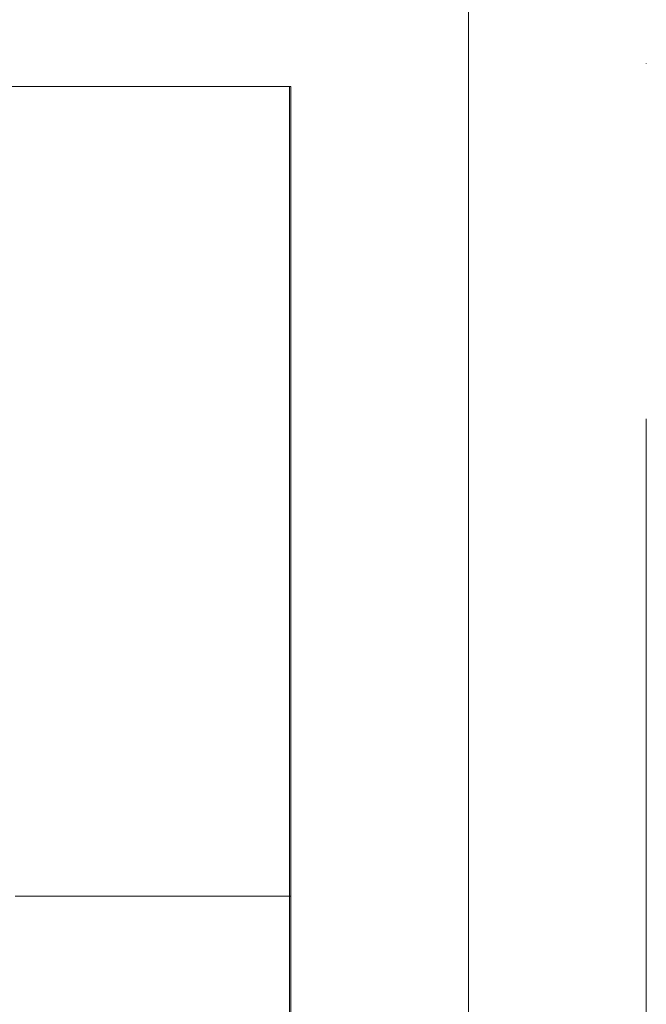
# Model space of a CAD drawing. Header units: millimetres. Extents: x 85617 to 161165, y 53267 to 102987.
# Tile 9 of 47: x 110348 to 110701, y 79940 to 80493. Entities that reach past the tile are written whole.
import ezdxf

# ---------------------------------------------------------------- set-up
doc = ezdxf.new("R2010")
doc.units = ezdxf.units.MM
doc.linetypes.add('4_ Штрихпунктир_ 10 х 2 мм', pattern=[1400, 1000, -200, 0, -200])
for name, color, linetype, lineweight in [('A-FLOR-____-OTLN', 7, 'Continuous', 9), ('A-ROOF-____-OTLN', 7, 'Continuous', 9), ('A-ROOF-____-PATT', 7, 'Continuous', 9), ('S-GRID-____-OTLN', 7, 'Continuous', 9)]:
    doc.layers.add(name, color=color, linetype=linetype, lineweight=lineweight)

# ---------------------------------------------------------------- blocks, each defined once
blk = doc.blocks.new('240311_Наметкина 10_РД_АР_К3_R21_rvt-1-ВКК_25_К3_З_ЭОМ_воронка парапетная_')
at = {"layer": 'A-ROOF-____-PATT', "lineweight": 5, "true_color": 0xe4e4e4}
h = blk.add_hatch(dxfattribs=at)
h.set_pattern_fill('FP_6', color=254, style=0, pattern_type=2)
h.set_pattern_definition([(0, (0, 0), (0, 500), []), (90, (0, 0), (-500, 3e-14), [])])
h.paths.add_polyline_path([(106810, 80600), (106970, 80600), (106970, 82625), (86800, 82625), (86800, 82540), (87000, 82540), (87000, 80850), (106810, 80850)])
h.paths.add_polyline_path([(104617.01, 80860), (87020, 80860), (87020, 82540), (106815, 82540), (106815, 80860), (106024.76, 80860)])
at = {"layer": 'A-FLOR-____-OTLN', "color": 254, "lineweight": 5, "true_color": 0xcccccc}
blk.add_line((107070, 82700), (107070, 81840), dxfattribs=at)
at = {"layer": 'A-ROOF-____-OTLN', "color": 254, "lineweight": 5, "true_color": 0xcccccc}
for p, q in [((106970, 82625), (86800, 82625)), ((106970, 81840), (106970, 82625))]:
    blk.add_line(p, q, dxfattribs=at)
at = {"layer": 'S-GRID-____-OTLN', "color": 254, "linetype": '4_ Штрихпунктир_ 10 х 2 мм', "lineweight": 5, "true_color": 0xdadada}
blk.add_line((107170, 56236.06), (107170, 104355.75), dxfattribs=at)
blk = doc.blocks.new('Наметкина 10_РД_АР_К3_Отделка_R21_rvt-1-ВКК_25_К3_З_ЭОМ_воронка парапетная_')
at = {"layer": 'S-GRID-____-OTLN', "color": 254, "linetype": '4_ Штрихпунктир_ 10 х 2 мм', "lineweight": 5, "true_color": 0xcccccc}
blk.add_line((107170, 56236.06), (107170, 104355.75), dxfattribs=at)

msp = doc.modelspace()

# ---------------------------------------------------------------- block references
at = {"lineweight": 5}
for name in ['240311_Наметкина 10_РД_АР_К3_R21_rvt-1-ВКК_25_К3_З_ЭОМ_воронка парапетная_', 'Наметкина 10_РД_АР_К3_Отделка_R21_rvt-1-ВКК_25_К3_З_ЭОМ_воронка парапетная_']:
    msp.add_blockref(name, (3530.99, -2169.05), dxfattribs=at)

doc.saveas('drawing.dxf')
